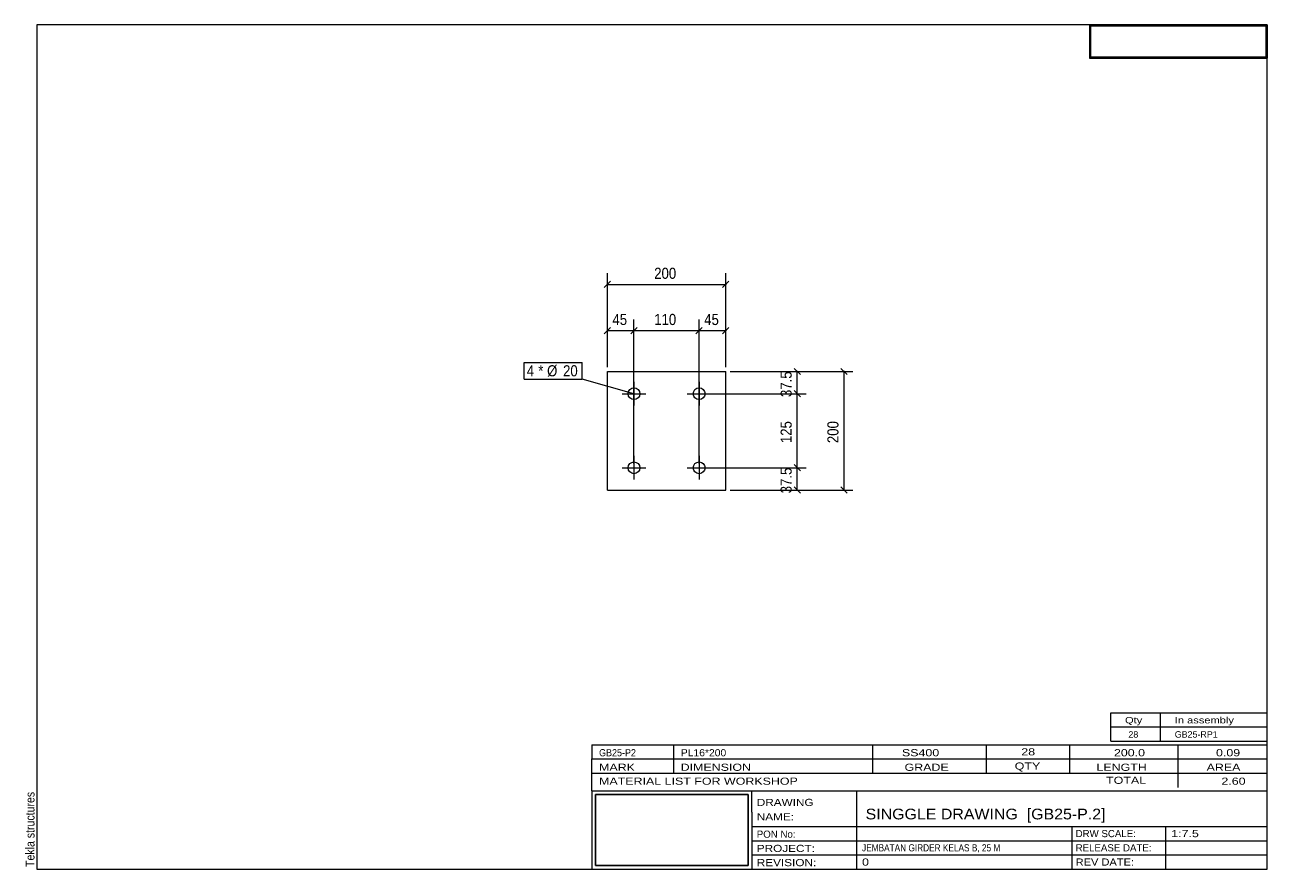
# Model space of a CAD drawing. Header units: millimetres. Extents: x 2 to 282, y 5 to 195.
import ezdxf

# ---------------------------------------------------------------- set-up
doc = ezdxf.new("R2010")
doc.units = ezdxf.units.MM
doc.linetypes.add('XKITLINE00', pattern=[0])
for name, color, linetype, lineweight in [('Bolt', 7, 'Continuous', 0), ('BoltMark', 3, 'Continuous', 0), ('DrawingSheet', 5, 'Continuous', 0), ('OtherObjectType', 1, 'Continuous', 0), ('Part', 2, 'Continuous', 0), ('Z-DIMENSIONS', 1, 'Continuous', 0)]:
    doc.layers.add(name, color=color, linetype=linetype, lineweight=lineweight)
doc.styles.add('ARIAL', font='ARIAL.TTF')
doc.styles.add('ARIAL_NARROW', font='ARIALN.TTF')
picture_1 = doc.add_image_def('image1.jpg', size_in_pixel=(1304, 175))
picture_2 = doc.add_image_def('image2.jpg', size_in_pixel=(188, 71))

# ---------------------------------------------------------------- blocks, each defined once
blk = doc.blocks.new('*A1')
at = {"layer": 'Part', "linetype": 'XKITLINE00', "lineweight": 0}
for p, q in [((133.46, 90.32), (133.46, 116.99)), ((133.46, 116.99), (160.13, 116.99)), ((160.13, 90.32), (160.13, 116.99)), ((133.46, 90.32), (160.13, 90.32))]:
    blk.add_line(p, q, dxfattribs=at)
blk = doc.blocks.new('*A2')
at = {"layer": 'Bolt', "linetype": 'XKITLINE00', "lineweight": 0}
for p, q in [((136.79, 111.99), (142.13, 111.99)), ((139.46, 114.65), (139.46, 109.32)), ((151.46, 111.99), (156.79, 111.99)), ((154.13, 114.65), (154.13, 109.32)), ((139.46, 97.99), (139.46, 92.65)), ((154.13, 97.99), (154.13, 92.65)), ((136.79, 95.32), (142.13, 95.32)), ((151.46, 95.32), (156.79, 95.32))]:
    blk.add_line(p, q, dxfattribs=at)
for centre in [(139.46, 111.99), (154.13, 111.99), (139.46, 95.32), (154.13, 95.32)]:
    blk.add_circle(centre, 1.33, dxfattribs=at)
blk = doc.blocks.new('*A3')
at = {"layer": 'DrawingSheet', "linetype": 'XKITLINE00', "lineweight": 0}
for p, q in [((282, 195), (5, 195)), ((5, 195), (5, 5)), ((282, 5), (282, 195)), ((5, 5), (282, 5))]:
    blk.add_line(p, q, dxfattribs=at)
at = {"layer": 'DrawingSheet', "style": 'ARIAL', "width": 0.85}
blk.add_text('Tekla structures', height=2, rotation=90, dxfattribs=at).set_placement((4.5, 5.5))
blk = doc.blocks.new('*A4')
at = {"layer": 'OtherObjectType', "linetype": 'XKITLINE00', "lineweight": 0}
for p, q in [((242, 195), (282, 195)), ((242, 195), (242, 187.5)), ((282, 195), (282, 187.5)), ((242, 187.5), (282, 187.5))]:
    blk.add_line(p, q, dxfattribs=at)
image = blk.add_image(picture_1, insert=(242.25, 187.75), size_in_units=(39.5, 7))
blk = doc.blocks.new('*A5')
at = {"layer": 'OtherObjectType', "linetype": 'XKITLINE00', "lineweight": 0}
for p, q in [((246.8, 37), (246.8, 40.2)), ((246.8, 40.2), (282, 40.2)), ((258, 37), (258, 40.2)), ((282, 37), (282, 40.2)), ((246.8, 37), (282, 37)), ((246.8, 33.8), (246.8, 37)), ((258, 33.8), (258, 37)), ((282, 33.8), (282, 37)), ((246.8, 33.8), (282, 33.8))]:
    blk.add_line(p, q, dxfattribs=at)
at = {"layer": 'OtherObjectType', "style": 'ARIAL_NARROW'}
for s, width, p in [('Qty', 1.513248, (250, 37.8)), ('In assembly', 1.513248, (261.2, 37.8)), ('28', 1.211571, (250.76, 34.6)), ('GB25-RP1', 1.211571, (261.2, 34.6))]:
    blk.add_text(s, height=1.44, dxfattribs=dict(at, width=width)).set_placement(p)
blk = doc.blocks.new('*A6')
at = {"layer": 'OtherObjectType', "linetype": 'XKITLINE00', "lineweight": 0}
for p, q in [((130, 33), (282, 33)), ((130, 33), (130, 29.8)), ((130, 33), (282, 33)), ((148.4, 29.8), (148.4, 33)), ((193.2, 29.8), (193.2, 33)), ((218.8, 29.8), (218.8, 33)), ((237.6, 29.8), (237.6, 33)), ((262, 29.8), (262, 33)), ((282, 29.8), (282, 33)), ((130, 29.8), (282, 29.8)), ((130, 29.8), (282, 29.8)), ((130, 26.6), (130, 29.8)), ((148.4, 26.6), (148.4, 29.8)), ((193.2, 26.6), (193.2, 29.8)), ((218.8, 26.6), (218.8, 29.8)), ((237.6, 26.6), (237.6, 29.8)), ((262, 26.6), (262, 29.8)), ((282, 26.6), (282, 29.8)), ((130, 26.6), (282, 26.6)), ((130, 22.6), (130, 26.6)), ((262, 23.4), (262, 26.6)), ((282, 22.6), (282, 26.6)), ((130, 22.6), (130, 5)), ((130, 22.6), (282, 22.6)), ((166, 17.8), (166, 22.6)), ((189.6, 14.6), (189.6, 22.6)), ((282, 17.8), (282, 22.6)), ((166, 17.8), (166, 5)), ((282, 14.6), (282, 17.8)), ((166, 14.6), (282, 14.6)), ((189.6, 5), (189.6, 14.6)), ((238.13, 11.4), (238.13, 14.6)), ((259.2, 5), (259.2, 14.6)), ((282, 11.4), (282, 14.6)), ((166, 11.4), (282, 11.4)), ((238.13, 5), (238.13, 11.4)), ((282, 8.2), (282, 11.4)), ((166, 8.2), (282, 8.2)), ((282, 5), (282, 8.2)), ((130, 5), (282, 5)), ((160, 5), (282, 5))]:
    blk.add_line(p, q, dxfattribs=at)
at = {"layer": 'OtherObjectType', "style": 'ARIAL_NARROW'}
for s, height, width, p in [('GB25-P2', 1.6, 1.100501, (131.6, 30.4)), ('PL16*200', 1.6, 1.270501, (150, 30.4)), ('SS400', 1.6, 1.525501, (199.78, 30.4)), ('28', 1.6, 1.525501, (226.65, 30.6)), ('200.0', 1.6, 1.525501, (247.51, 30.4)), ('0.09', 1.6, 1.525501, (270.48, 30.4)), ('MARK', 1.6, 1.525501, (131.6, 27.13)), ('DIMENSION', 1.6, 1.525501, (149.97, 27.13)), ('GRADE', 1.6, 1.525501, (200.37, 27.13)), ('QTY', 1.6, 1.525501, (225.17, 27.4)), ('LENGTH', 1.6, 1.525501, (243.57, 27.13)), ('AREA', 1.6, 1.525501, (268.37, 27.13)), ('MATERIAL LIST FOR WORKSHOP', 1.6, 1.525501, (131.6, 24)), ('TOTAL', 1.6, 1.525501, (245.74, 24.2)), ('2.60', 1.6, 1.525501, (271.7, 24)), ('DRAWING', 1.6, 1.445, (167.1, 19.22)), ('NAME:', 1.6, 1.445, (167.1, 15.98)), ('SINGGLE DRAWING  [GB25-P.2]', 2.4, 1.304651, (191.6, 16.2)), ('PON No:', 1.6, 1.19, (167.1, 12.07)), ('DRW SCALE:', 1.6, 1.19, (238.88, 12.2)), ('1:7.5', 1.6, 1.525501, (260.4, 12.2)), ('PROJECT:', 1.6, 1.445, (167.1, 8.87)), ('JEMBATAN GIRDER KELAS B, 25 M', 1.6, 1.015501, (190.8, 9)), ('RELEASE DATE:', 1.6, 1.19, (238.88, 9)), ('REVISION:', 1.6, 1.445, (167.1, 5.67)), ('0', 1.6, 1.525501, (190.8, 5.8)), ('REV DATE:', 1.6, 1.36, (238.88, 5.8))]:
    blk.add_text(s, height=height, dxfattribs=dict(at, width=width)).set_placement(p)
image = blk.add_image(picture_2, insert=(130.8, 5.8), size_in_units=(34.4, 16))
blk = doc.blocks.new('*A7')
at = {"layer": 'Z-DIMENSIONS', "linetype": 'XKITLINE00', "lineweight": 0}
for p, q in [((155.13, 95.32), (178.21, 95.32)), ((175.51, 96.03), (176.92, 94.61)), ((176.21, 90.32), (176.21, 95.32)), ((161.13, 90.32), (178.21, 90.32)), ((175.51, 91.03), (176.92, 89.61))]:
    blk.add_line(p, q, dxfattribs=at)
at = {"layer": 'Z-DIMENSIONS'}
for p in [(176.21, 95.32), (176.21, 90.32)]:
    blk.add_point(p, dxfattribs=at)
at = {"layer": 'Z-DIMENSIONS', "style": 'ARIAL', "width": 0.85}
blk.add_text('37.5', height=2.5, rotation=90.0002, dxfattribs=at).set_placement((174.96, 89.58))
blk = doc.blocks.new('*A8')
at = {"layer": 'Z-DIMENSIONS', "linetype": 'XKITLINE00', "lineweight": 0}
for p, q in [((155.13, 111.99), (178.21, 111.99)), ((175.51, 112.69), (176.92, 111.28)), ((176.21, 95.32), (176.21, 111.99)), ((155.13, 95.32), (178.21, 95.32)), ((175.51, 96.03), (176.92, 94.61))]:
    blk.add_line(p, q, dxfattribs=at)
at = {"layer": 'Z-DIMENSIONS'}
for p in [(176.21, 111.99), (176.21, 95.32)]:
    blk.add_point(p, dxfattribs=at)
at = {"layer": 'Z-DIMENSIONS', "style": 'ARIAL', "width": 0.85}
blk.add_text('125', height=2.5, rotation=90.0002, dxfattribs=at).set_placement((174.96, 100.87))
blk = doc.blocks.new('*A9')
at = {"layer": 'Z-DIMENSIONS', "linetype": 'XKITLINE00', "lineweight": 0}
for p, q in [((175.51, 117.69), (176.92, 116.28)), ((161.13, 116.99), (178.21, 116.99)), ((176.21, 111.99), (176.21, 116.99)), ((155.13, 111.99), (178.21, 111.99)), ((175.51, 112.69), (176.92, 111.28))]:
    blk.add_line(p, q, dxfattribs=at)
at = {"layer": 'Z-DIMENSIONS'}
for p in [(176.21, 116.99), (176.21, 111.99)]:
    blk.add_point(p, dxfattribs=at)
at = {"layer": 'Z-DIMENSIONS', "style": 'ARIAL', "width": 0.85}
blk.add_text('37.5', height=2.5, rotation=90.0002, dxfattribs=at).set_placement((174.96, 111.24))
blk = doc.blocks.new('*A10')
at = {"layer": 'Z-DIMENSIONS', "linetype": 'XKITLINE00', "lineweight": 0}
for p, q in [((134.17, 137.29), (132.75, 135.88)), ((133.46, 117.99), (133.46, 139.09)), ((160.83, 137.29), (159.42, 135.88)), ((160.13, 117.99), (160.13, 139.09)), ((133.46, 136.59), (160.13, 136.59))]:
    blk.add_line(p, q, dxfattribs=at)
at = {"layer": 'Z-DIMENSIONS'}
for p in [(133.46, 136.59), (160.13, 136.59)]:
    blk.add_point(p, dxfattribs=at)
at = {"layer": 'Z-DIMENSIONS', "style": 'ARIAL', "width": 0.85}
blk.add_text('200', height=2.5, dxfattribs=at).set_placement((144.01, 137.84))
blk = doc.blocks.new('*A11')
at = {"layer": 'Z-DIMENSIONS', "linetype": 'XKITLINE00', "lineweight": 0}
for p, q in [((133.46, 117.99), (133.46, 128.7)), ((139.46, 96.32), (139.46, 128.7)), ((134.17, 126.91), (132.75, 125.5)), ((133.46, 126.2), (139.46, 126.2)), ((140.17, 126.91), (138.75, 125.5))]:
    blk.add_line(p, q, dxfattribs=at)
at = {"layer": 'Z-DIMENSIONS'}
for p in [(133.46, 126.2), (139.46, 126.2)]:
    blk.add_point(p, dxfattribs=at)
at = {"layer": 'Z-DIMENSIONS', "style": 'ARIAL', "width": 0.85}
blk.add_text('45', height=2.5, dxfattribs=at).set_placement((134.61, 127.45))
blk = doc.blocks.new('*A12')
at = {"layer": 'Z-DIMENSIONS', "linetype": 'XKITLINE00', "lineweight": 0}
for p, q in [((154.13, 96.32), (154.13, 128.7)), ((160.13, 117.99), (160.13, 128.7)), ((154.83, 126.91), (153.42, 125.5)), ((154.13, 126.2), (160.13, 126.2)), ((160.83, 126.91), (159.42, 125.5))]:
    blk.add_line(p, q, dxfattribs=at)
at = {"layer": 'Z-DIMENSIONS'}
for p in [(154.13, 126.2), (160.13, 126.2)]:
    blk.add_point(p, dxfattribs=at)
at = {"layer": 'Z-DIMENSIONS', "style": 'ARIAL', "width": 0.85}
blk.add_text('45', height=2.5, dxfattribs=at).set_placement((155.27, 127.45))
blk = doc.blocks.new('*A13')
at = {"layer": 'Z-DIMENSIONS', "linetype": 'XKITLINE00', "lineweight": 0}
for p, q in [((139.46, 96.32), (139.46, 128.7)), ((154.13, 96.32), (154.13, 128.7)), ((140.17, 126.91), (138.75, 125.5)), ((139.46, 126.2), (154.13, 126.2)), ((154.83, 126.91), (153.42, 125.5))]:
    blk.add_line(p, q, dxfattribs=at)
at = {"layer": 'Z-DIMENSIONS'}
for p in [(139.46, 126.2), (154.13, 126.2)]:
    blk.add_point(p, dxfattribs=at)
at = {"layer": 'Z-DIMENSIONS', "style": 'ARIAL', "width": 0.85}
blk.add_text('110', height=2.5, dxfattribs=at).set_placement((144.01, 127.45))
blk = doc.blocks.new('*A14')
at = {"layer": 'Z-DIMENSIONS', "linetype": 'XKITLINE00', "lineweight": 0}
for p, q in [((186.03, 117.69), (187.45, 116.28)), ((161.13, 116.99), (188.74, 116.99)), ((186.74, 90.32), (186.74, 116.99)), ((161.13, 90.32), (188.74, 90.32)), ((186.03, 91.03), (187.45, 89.61))]:
    blk.add_line(p, q, dxfattribs=at)
at = {"layer": 'Z-DIMENSIONS'}
for p in [(186.74, 116.99), (186.74, 90.32)]:
    blk.add_point(p, dxfattribs=at)
at = {"layer": 'Z-DIMENSIONS', "style": 'ARIAL', "width": 0.85}
blk.add_text('200', height=2.5, rotation=90.0002, dxfattribs=at).set_placement((185.49, 100.87))
blk = doc.blocks.new('*A15')
at = {"layer": 'BoltMark', "linetype": 'XKITLINE00', "lineweight": 0}
for p, q in [((114.72, 119), (127.8, 119)), ((114.72, 115.3), (114.72, 119)), ((127.8, 115.3), (127.8, 119)), ((114.72, 115.3), (127.8, 115.3)), ((139.46, 111.99), (127.8, 115.3))]:
    blk.add_line(p, q, dxfattribs=at)
at = {"layer": 'BoltMark', "style": 'ARIAL', "width": 0.85}
for s, p in [('4', (115.32, 115.9)), ('* Ø', (117.92, 115.9)), ('20', (123.49, 115.9))]:
    blk.add_text(s, height=2.5, dxfattribs=at).set_placement(p)

msp = doc.modelspace()

# ---------------------------------------------------------------- block references
at = {"lineweight": 0}
for name in ['*A3', '*A4', '*A10', '*A11', '*A13', '*A12', '*A15', '*A9', '*A14', '*A1', '*A2', '*A8', '*A7', '*A5', '*A6']:
    msp.add_blockref(name, (0, 0), dxfattribs=at)

doc.saveas('drawing.dxf')
